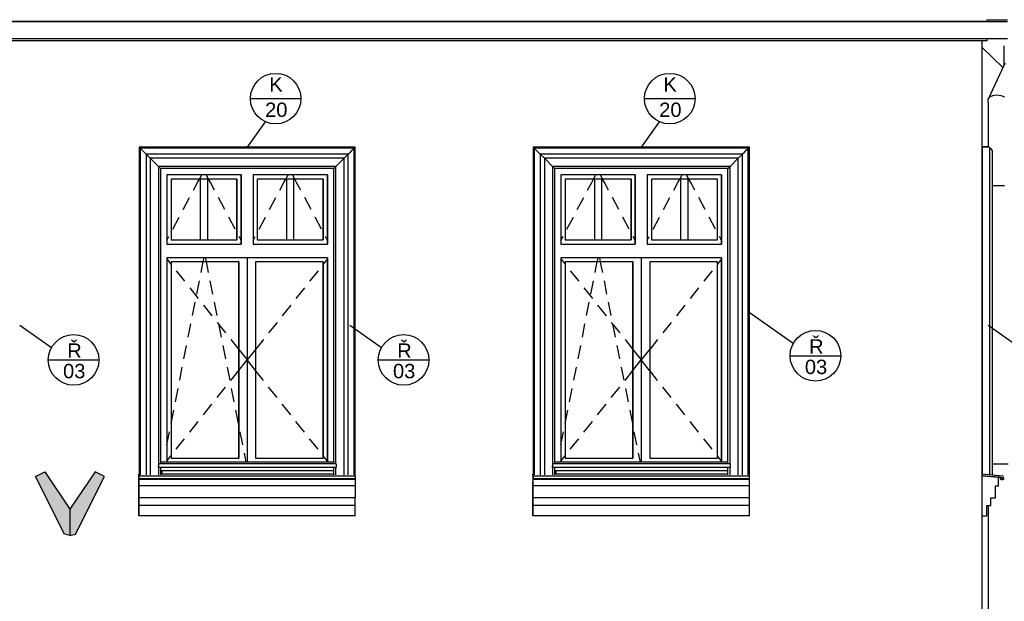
# Model space of a CAD drawing. Header units: millimetres. Extents: x -29001 to 109416, y -1251 to 13451.
# Tile 140 of 163: x -5852 to -31, y 3558 to 6998. Entities that reach past the tile are written whole.
import ezdxf

# ---------------------------------------------------------------- set-up
doc = ezdxf.new("R2010")
doc.units = ezdxf.units.MM
doc.header["$MEASUREMENT"] = 0
for name, color, linetype in [('POHLED JIŽNÍ_1_Bourané_Konstrukce - nosné', 7, 'Continuous'), ('POHLED JIŽNÍ_1_Nové_3D prvky fasada nove', 7, 'Continuous'), ('POHLED JIŽNÍ_1_Nové_3D prvky fasada stavajici', 7, 'Continuous'), ('POHLED JIŽNÍ_1_Nové_Konstrukce - krov', 7, 'Continuous'), ('POHLED JIŽNÍ_1_Nové_Konstrukce - nosné', 7, 'Continuous'), ('POHLED JIŽNÍ_1_Nové_Konstrukce - střechy a skořepiny', 7, 'Continuous'), ('POHLED JIŽNÍ_1_Nové_Konstrukce - římsy', 7, 'Continuous'), ('POHLED JIŽNÍ_1_Nové_Popis', 7, 'Continuous'), ('POHLED JIŽNÍ_1_Nové_Situace - terén', 7, 'Continuous'), ('POHLED JIŽNÍ_1_Popis', 7, 'Continuous')]:
    doc.layers.add(name, color=color, linetype=linetype)
doc.styles.add('GENEROVANÝ_STYL_3', font='txt')

msp = doc.modelspace()

# ---------------------------------------------------------------- hatches: boundary and pattern name
at = {"layer": 'POHLED JIŽNÍ_1_Nové_Situace - terén', "linetype": 'Continuous', "lineweight": 0, "true_color": 0x3f2a2a}
for points in [[(-5555.2, 3947.6), (-5554.9, 4102.4), (-5703.6, 4322.9), (-5758.6, 4296.2), (-5586.9, 3955.3, 0.070334)], [(-5555.2, 3947.6, 0.070334), (-5523, 3955.3), (-5351.3, 4296.2), (-5406.2, 4322.9), (-5554.9, 4102.4)]]:
    msp.add_hatch(color=19, dxfattribs=at).paths.add_polyline_path(points)

# ---------------------------------------------------------------- linework, layer by layer
at = {"layer": 'POHLED JIŽNÍ_1_Bourané_Konstrukce - nosné', "color": 1, "linetype": 'Continuous', "lineweight": 25}
for p, q in [((-5012.3, 4330), (-5012.3, 4309.6)), ((-2682.3, 4330), (-2682.3, 4309.6))]:
    msp.add_line(p, q, dxfattribs=at)
at = {"layer": 'POHLED JIŽNÍ_1_Nové_3D prvky fasada nove', "color": 1, "linetype": 'Continuous', "lineweight": 25}
for p, q in [((-5146.3, 6244.3), (-5146.3, 4309.6)), ((-5146.2, 6244.3), (-5146.3, 6244.3)), ((-5146.2, 6244.3), (-5146.2, 4305.5)), ((-5139.7, 6237.8), (-5146.2, 6244.3)), ((-3867.7, 6244.3), (-5146.2, 6244.3)), ((-5136.3, 6234.4), (-5139.7, 6237.8)), ((-5139.7, 6237.8), (-5139.7, 4305.5)), ((-3874.2, 6237.8), (-5139.7, 6237.8)), ((-5127.6, 6225.7), (-5136.3, 6234.4)), ((-3886.2, 6225.7), (-3877.5, 6234.4)), ((-3877.5, 6234.4), (-3874.2, 6237.8)), ((-3874.2, 6237.8), (-3867.7, 6244.3)), ((-3874.2, 4305.6), (-3874.2, 6237.8)), ((-3867.7, 4305), (-3867.7, 6244.3)), ((-2816.4, 6244.3), (-2816.4, 4309.6)), ((-2816.2, 6244.3), (-2816.4, 6244.3)), ((-2816.2, 6244.3), (-2816.2, 4305.5)), ((-2809.7, 6237.8), (-2816.2, 6244.3)), ((-1537.7, 6244.3), (-2816.2, 6244.3)), ((-2806.4, 6234.4), (-2809.7, 6237.8)), ((-2809.7, 6237.8), (-2809.7, 4305.5)), ((-1544.2, 6237.8), (-2809.7, 6237.8)), ((-2797.6, 6225.7), (-2806.4, 6234.4)), ((-1556.3, 6225.7), (-1547.5, 6234.4)), ((-1547.5, 6234.4), (-1544.2, 6237.8)), ((-1544.2, 6237.8), (-1537.7, 6244.3)), ((-1544.2, 4305.6), (-1544.2, 6237.8)), ((-1537.7, 4305), (-1537.7, 6244.3)), ((-127, 6245.1), (-162.2, 6245.1)), ((-162, 6244.3), (-162.2, 6201.7)), ((-162.2, 6244.3), (-162, 6244.3)), ((-162, 6244.3), (-162, 4309.6)), ((-118.9, 6244.3), (-162, 6244.3)), ((-127, 6245.1), (-127, 6244.3)), ((-118.9, 6244.3), (-118.9, 4305.5)), ((-108.7, 6234.4), (-118.9, 6237.7)), ((-102.4, 6225.7), (-108.7, 6234.4)), ((-5116.8, 6214.9), (-5127.6, 6225.7)), ((-5108.1, 6206.1), (-5116.8, 6214.9)), ((-5104.8, 6202.8), (-5108.1, 6206.1)), ((-5079.8, 6177.8), (-5104.8, 6202.8)), ((-5104.8, 6202.8), (-5104.8, 4305.5)), ((-3909.2, 6202.8), (-5104.8, 6202.8)), ((-5032, 6130), (-5079.8, 6177.8)), ((-5079.8, 6177.8), (-5079.8, 4305.5)), ((-3934.1, 6177.8), (-5079.8, 6177.8)), ((-3982, 6130), (-3934.2, 6177.8)), ((-3934.2, 4306.6), (-3934.2, 6177.8)), ((-3934.1, 6177.8), (-3909.2, 6202.8)), ((-3934.1, 4305.6), (-3934.1, 6177.8)), ((-3909.2, 6202.8), (-3905.8, 6206.1)), ((-3909.2, 4305.6), (-3909.2, 6202.8)), ((-3905.8, 6206.1), (-3897, 6214.9)), ((-3897, 6214.9), (-3886.2, 6225.7)), ((-2786.8, 6214.9), (-2797.6, 6225.7)), ((-2778.1, 6206.1), (-2786.8, 6214.9)), ((-2774.8, 6202.8), (-2778.1, 6206.1)), ((-2749.8, 6177.8), (-2774.8, 6202.8)), ((-2774.8, 6202.8), (-2774.8, 4305.5)), ((-1579.2, 6202.8), (-2774.8, 6202.8)), ((-2702, 6130), (-2749.8, 6177.8)), ((-2749.8, 6177.8), (-2749.8, 4305.5)), ((-1604.1, 6177.8), (-2749.8, 6177.8)), ((-1652, 6130), (-1604.2, 6177.8)), ((-1604.2, 4306.6), (-1604.2, 6177.8)), ((-1604.1, 6177.8), (-1579.2, 6202.8)), ((-1604.1, 4305.6), (-1604.1, 6177.8)), ((-1579.2, 6202.8), (-1575.8, 6206.1)), ((-1579.2, 4305.6), (-1579.2, 6202.8)), ((-1575.8, 6206.1), (-1567.1, 6214.9)), ((-1567.1, 6214.9), (-1556.3, 6225.7)), ((-102.4, 6225.7), (-102.4, 4304)), ((-5032, 6130), (-5032, 4306.6)), ((-5019.2, 6117.3), (-5032, 6130)), ((-5032, 6130), (-5032, 4305.7)), ((-3982, 6130), (-5032, 6130)), ((-5019.2, 6117.3), (-5019.2, 4370)), ((-3994.7, 6117.3), (-5019.2, 6117.3)), ((-3994.7, 6117.3), (-3982, 6130)), ((-3994.7, 4370), (-3994.7, 6117.3)), ((-3982, 4370), (-3982, 6130)), ((-2702, 6130), (-2702, 4306.6)), ((-2689.3, 6117.3), (-2702, 6130)), ((-2702, 6130), (-2702, 4305.7)), ((-1652, 6130), (-2702, 6130)), ((-2689.3, 6117.3), (-2689.3, 4370)), ((-1664.7, 6117.3), (-2689.3, 6117.3)), ((-1664.7, 6117.3), (-1652, 6130)), ((-1664.7, 4370), (-1664.7, 6117.3)), ((-1652, 4370), (-1652, 6130)), ((-5146.3, 4309.6), (-5147.3, 4309.6)), ((-5147.1, 4298.1), (-5147.3, 4309.6)), ((-5147.3, 4309.6), (-5147.3, 4300.1)), ((-5019.2, 4350), (-5019.2, 4305.7)), ((-3994.8, 4309.6), (-5019.2, 4309.6)), ((-3994.7, 4305.8), (-3994.7, 4350)), ((-3982, 4305.8), (-3982, 4350)), ((-2816.4, 4309.6), (-2817.3, 4309.6)), ((-2817.1, 4298.1), (-2817.3, 4309.6)), ((-2817.3, 4309.6), (-2817.3, 4300.1)), ((-2689.3, 4350), (-2689.3, 4305.7)), ((-1664.8, 4309.6), (-2689.3, 4309.6)), ((-1664.7, 4305.8), (-1664.7, 4350)), ((-1652, 4305.8), (-1652, 4350)), ((-39.6, 4298.1), (-162.2, 4309.6)), ((-5147.1, 4291.8), (-5147.3, 4300.1)), ((-5147.3, 4300.1), (-5147.3, 4125.2)), ((-5147.3, 4300.1), (-5147.1, 4291.3)), ((-5147.2, 4241.2), (-5147.1, 4291.8)), ((-3867.5, 4298.1), (-5147.1, 4298.1)), ((-5147, 4281.3), (-5147.1, 4298.1)), ((-5147.1, 4291.3), (-5147.1, 4291.1)), ((-5147.1, 4291.1), (-5147.1, 4290.4)), ((-5147.1, 4290.4), (-5147.1, 4277.6)), ((-5147.1, 4277.6), (-5147, 4281.3)), ((-3867.5, 4277.6), (-5147.1, 4277.6)), ((-3867.5, 4281.3), (-5147, 4281.3)), ((-3867.5, 4298.1), (-3867.7, 4305.6)), ((-3867.6, 4241.2), (-3867.6, 4277.6)), ((-3867.5, 4281.3), (-3867.5, 4298.1)), ((-3867.5, 4277.6), (-3867.5, 4281.3)), ((-2817.1, 4291.8), (-2817.3, 4300.1)), ((-2817.3, 4300.1), (-2817.3, 4125.2)), ((-2817.3, 4300.1), (-2817.1, 4291.3)), ((-2817.2, 4241.2), (-2817.1, 4291.8)), ((-1537.5, 4298.1), (-2817.1, 4298.1)), ((-2817.1, 4281.3), (-2817.1, 4298.1)), ((-2817.1, 4291.3), (-2817.1, 4291.1)), ((-2817.1, 4291.1), (-2817.1, 4290.4)), ((-2817.1, 4290.4), (-2817.1, 4277.6)), ((-1537.5, 4281.3), (-2817.1, 4281.3)), ((-2817.1, 4277.6), (-2817.1, 4281.3)), ((-1537.5, 4277.6), (-2817.1, 4277.6)), ((-1537.5, 4298.1), (-1537.7, 4305.6)), ((-1537.6, 4241.2), (-1537.6, 4277.6)), ((-1537.5, 4281.3), (-1537.5, 4298.1)), ((-1537.5, 4277.6), (-1537.5, 4281.3)), ((-65, 4291.8), (-162.2, 4300.1)), ((-162.2, 4300.1), (-53.6, 4291.3)), ((-118.9, 4296.6), (-118.9, 4296.4)), ((-47.6, 4298.9), (-102.4, 4304)), ((-102.4, 4295.3), (-102.4, 4295)), ((-89.8, 4294), (-57.1, 4291.3)), ((-65.1, 4291.9), (-57.1, 4291.2)), ((-65.1, 4291.9), (-64.5, 4291.9)), ((-64.9, 4241.2), (-65, 4291.8)), ((-57.1, 4291.3), (-57.1, 4291.1)), ((-57.1, 4291.3), (-53.6, 4291.3)), ((-57.1, 4291.2), (-51.2, 4278.4)), ((-57.1, 4291.1), (-49.1, 4290.4)), ((-57.1, 4291.1), (-53.6, 4291.1)), ((-53.6, 4291.3), (-53.6, 4291.1)), ((-53.6, 4291.1), (-45.6, 4290.4)), ((-53.4, 4290.8), (-47.8, 4278.4)), ((-51.2, 4278.4), (-47.8, 4278.4)), ((-49.1, 4290.4), (-43.2, 4277.6)), ((-49.1, 4290.4), (-45.6, 4290.4)), ((-47.8, 4278.4), (-44.3, 4280)), ((-45.6, 4290.4), (-39.7, 4277.6)), ((-43.2, 4277.6), (-39.7, 4277.6)), ((-39.7, 4277.6), (-31.7, 4281.3)), ((-31.7, 4281.3), (-39.6, 4298.1)), ((-5147.2, 4170.1), (-5147.2, 4241.2)), ((-3867.6, 4241.2), (-5147.2, 4241.2)), ((-3867.6, 4241.2), (-5147.1, 4241.2)), ((-3867.6, 4170.1), (-3867.6, 4241.2)), ((-2817.2, 4170.1), (-2817.2, 4241.2)), ((-1537.6, 4241.2), (-2817.2, 4241.2)), ((-1537.6, 4241.2), (-2817.1, 4241.2)), ((-1537.6, 4170.1), (-1537.6, 4241.2)), ((-81.9, 4170.1), (-82.1, 4241.2)), ((-82.1, 4241.2), (-64.9, 4241.2)), ((-5147.3, 4125.2), (-5147.2, 4170.1)), ((-3867.6, 4170.1), (-5147.2, 4170.1)), ((-3867.7, 4125.2), (-3867.7, 4170.1)), ((-2817.3, 4125.2), (-2817.2, 4170.1)), ((-1537.6, 4170.1), (-2817.2, 4170.1)), ((-1537.7, 4125.2), (-1537.7, 4170.1)), ((-111.1, 4125.2), (-111.1, 4170.1)), ((-111.1, 4170.1), (-81.9, 4170.1)), ((-85.4, 4170.1), (-81.9, 4170.1)), ((-5147.3, 4125.2), (-5147.3, 4063)), ((-5147.3, 4063), (-5147.3, 4125.2)), ((-3867.7, 4125.2), (-5147.3, 4125.2)), ((-3867.7, 4125.2), (-5147.2, 4125.2)), ((-3867.7, 4063), (-3867.7, 4125.2)), ((-2817.3, 4125.2), (-2817.3, 4063)), ((-2817.3, 4063), (-2817.3, 4125.2)), ((-1537.7, 4125.2), (-2817.3, 4125.2)), ((-1537.7, 4125.2), (-2817.2, 4125.2)), ((-1537.7, 4063), (-1537.7, 4125.2)), ((-133.1, 4063), (-133.1, 4125.2)), ((-133.1, 4125.2), (-111.1, 4125.2)), ((-3867.7, 4063), (-5147.3, 4063)), ((-1537.7, 4063), (-2817.3, 4063)), ((-162.2, 4063), (-133.1, 4063))]:
    msp.add_line(p, q, dxfattribs=at)
at = {"layer": 'POHLED JIŽNÍ_1_Nové_3D prvky fasada stavajici', "color": 1, "linetype": 'Continuous', "lineweight": 25}
for p, q in [((-33, 6843.4), (-33, 6726.8)), ((-32.7, 6727.4), (-126.1, 6526.8)), ((-32.7, 6727.4), (-23, 6741.3)), ((-126.4, 6510.5), (-126.1, 6526.8)), ((-126.1, 6526.8), (-116.5, 6540.6)), ((-116.5, 6540.6), (-99.1, 6549.9)), ((-99.1, 6549.9), (-76.4, 6553.1)), ((-76.4, 6553.1), (-52, 6549.9)), ((-52, 6549.9), (-29.6, 6540.6)), ((-126.4, 6510.5), (-126.4, 6244.3)), ((-102.4, 6017), (-99.1, 6017)), ((-99.1, 6017), (-76.4, 6017)), ((-76.4, 6017), (-52, 6017)), ((-52, 6017), (-29.6, 6017)), ((-126.4, 4125.2), (-126.4, 3478.8))]:
    msp.add_line(p, q, dxfattribs=at)
at = {"layer": 'POHLED JIŽNÍ_1_Nové_Konstrukce - krov', "color": 1, "linetype": 'Continuous', "lineweight": 25}
for p, q in [((-20791.4, 6986.6), (-11, 6986.6)), ((-20791.9, 6886.6), (-11.6, 6886.6))]:
    msp.add_line(p, q, dxfattribs=at)
at = {"layer": 'POHLED JIŽNÍ_1_Nové_Konstrukce - nosné', "color": 1, "linetype": 'Continuous', "lineweight": 25}
for p, q in [((-162.2, 6830), (-162.2, 6871.9)), ((-162.2, 3480), (-162.2, 6830)), ((-4982.3, 6080), (-4982.3, 5670)), ((-4542.3, 6080), (-4982.3, 6080)), ((-4957.3, 6055), (-4957.3, 5695)), ((-4567.3, 6055), (-4957.3, 6055)), ((-4799.9, 6034.4), (-4788.9, 6055)), ((-4788.9, 6055), (-4775.6, 6080)), ((-4782.3, 5695), (-4782.3, 6055)), ((-4735.7, 6055), (-4749, 6080)), ((-4742.3, 6055), (-4742.3, 5695)), ((-4724.7, 6034.4), (-4735.7, 6055)), ((-4567.3, 5695), (-4567.3, 6055)), ((-4567.3, 6055), (-4567.3, 5695)), ((-4542.3, 6080), (-4542.3, 5670)), ((-4542.3, 5670), (-4542.3, 6080)), ((-4472.3, 6080), (-4472.3, 5670)), ((-4032.3, 6080), (-4472.3, 6080)), ((-4447.3, 6055), (-4447.3, 5695)), ((-4057.3, 6055), (-4447.3, 6055)), ((-4289.9, 6034.4), (-4278.9, 6055)), ((-4278.9, 6055), (-4265.6, 6080)), ((-4272.3, 5695), (-4272.3, 6055)), ((-4225.7, 6055), (-4239, 6080)), ((-4232.3, 6055), (-4232.3, 5695)), ((-4214.7, 6034.4), (-4225.7, 6055)), ((-4057.4, 6055), (-4057.4, 5695)), ((-4057.3, 5695), (-4057.3, 6055)), ((-4032.3, 6080), (-4032.3, 5670)), ((-4032.3, 5670), (-4032.3, 6080)), ((-2652.3, 6080), (-2652.3, 5670)), ((-2212.3, 6080), (-2652.3, 6080)), ((-2627.3, 6055), (-2627.3, 5695)), ((-2237.3, 6055), (-2627.3, 6055)), ((-2469.9, 6034.4), (-2458.9, 6055)), ((-2458.9, 6055), (-2445.6, 6080)), ((-2452.3, 5695), (-2452.3, 6055)), ((-2405.7, 6055), (-2419, 6080)), ((-2412.3, 6055), (-2412.3, 5695)), ((-2394.7, 6034.4), (-2405.7, 6055)), ((-2237.4, 6055), (-2237.4, 5695)), ((-2237.3, 5695), (-2237.3, 6055)), ((-2212.3, 6080), (-2212.3, 5670)), ((-2212.3, 5670), (-2212.3, 6080)), ((-2142.3, 6080), (-2142.3, 5670)), ((-1702.3, 6080), (-2142.3, 6080)), ((-2117.3, 6055), (-2117.3, 5695)), ((-1727.3, 6055), (-2117.3, 6055)), ((-1959.9, 6034.4), (-1949, 6055)), ((-1949, 6055), (-1935.6, 6080)), ((-1942.4, 5695), (-1942.4, 6055)), ((-1895.7, 6055), (-1909, 6080)), ((-1902.4, 6055), (-1902.4, 5695)), ((-1884.7, 6034.4), (-1895.7, 6055)), ((-1727.4, 6055), (-1727.4, 5695)), ((-1727.3, 5695), (-1727.3, 6055)), ((-1702.3, 6080), (-1702.3, 5670)), ((-1702.3, 5670), (-1702.3, 6080)), ((-4824, 5989.2), (-4799.9, 6034.4)), ((-4700.6, 5989.2), (-4724.7, 6034.4)), ((-4314, 5989.2), (-4289.9, 6034.4)), ((-4190.6, 5989.2), (-4214.7, 6034.4)), ((-2494, 5989.2), (-2469.9, 6034.4)), ((-2370.7, 5989.2), (-2394.7, 6034.4)), ((-1984, 5989.2), (-1959.9, 6034.4)), ((-1860.7, 5989.2), (-1884.7, 6034.4)), ((-4885.1, 5874.5), (-4847.5, 5945.1)), ((-4639.5, 5874.5), (-4677.1, 5945.1)), ((-4375.1, 5874.5), (-4337.5, 5945.1)), ((-4129.5, 5874.5), (-4167.1, 5945.1)), ((-2555.1, 5874.5), (-2517.5, 5945.1)), ((-2309.5, 5874.5), (-2347.1, 5945.1)), ((-2045.1, 5874.5), (-2007.5, 5945.1)), ((-1799.5, 5874.5), (-1837.2, 5945.1)), ((-4946.2, 5759.7), (-4908.6, 5830.3)), ((-4578.4, 5759.7), (-4616, 5830.3)), ((-4436.2, 5759.7), (-4398.6, 5830.3)), ((-4068.4, 5759.7), (-4106, 5830.3)), ((-2616.2, 5759.7), (-2578.6, 5830.3)), ((-2248.4, 5759.7), (-2286, 5830.3)), ((-2106.2, 5759.7), (-2068.6, 5830.3)), ((-1738.4, 5759.7), (-1776, 5830.3)), ((-4982.3, 5692.1), (-4969.7, 5715.6)), ((-4542.3, 5691.9), (-4554.9, 5715.6)), ((-4472.3, 5692.1), (-4459.7, 5715.6)), ((-4032.3, 5691.9), (-4044.9, 5715.6)), ((-2652.3, 5692.1), (-2639.7, 5715.6)), ((-2212.3, 5691.9), (-2224.9, 5715.6)), ((-2142.3, 5692.1), (-2129.7, 5715.6)), ((-1702.3, 5691.9), (-1714.9, 5715.6)), ((-4982.3, 5670), (-4542.3, 5670)), ((-4957.3, 5695), (-4567.3, 5695)), ((-4472.3, 5670), (-4032.3, 5670)), ((-4447.3, 5695), (-4057.3, 5695)), ((-2652.3, 5670), (-2212.3, 5670)), ((-2627.3, 5695), (-2237.3, 5695)), ((-2142.3, 5670), (-1702.3, 5670)), ((-2117.3, 5695), (-1727.3, 5695)), ((-4982.3, 5590), (-4982.3, 4380)), ((-4032.3, 5590), (-4982.3, 5590)), ((-4767.2, 5565), (-4762.3, 5590)), ((-4747.4, 5565), (-4752.4, 5590)), ((-4507.3, 5590), (-4507.3, 4380)), ((-4032.3, 4380), (-4032.3, 5590)), ((-4032.3, 5590), (-4032.3, 4380)), ((-2652.3, 5590), (-2652.3, 4380)), ((-1702.3, 5590), (-2652.3, 5590)), ((-2437.2, 5565), (-2432.3, 5590)), ((-2417.4, 5565), (-2422.4, 5590)), ((-2177.3, 5590), (-2177.3, 4380)), ((-1702.3, 4380), (-1702.3, 5590)), ((-1702.3, 5590), (-1702.3, 4380)), ((-4982.3, 5583.4), (-4957.6, 5552.3)), ((-4957.3, 5565), (-4957.3, 4405)), ((-4557.3, 5565), (-4957.3, 5565)), ((-4779.6, 5502.6), (-4772.9, 5536.5)), ((-4772.9, 5536.5), (-4767.2, 5565)), ((-4741.7, 5536.5), (-4747.4, 5565)), ((-4735, 5502.6), (-4741.7, 5536.5)), ((-4557.3, 4405), (-4557.3, 5565)), ((-4557.3, 5565), (-4557.3, 4405)), ((-4457.3, 5565), (-4457.3, 4405)), ((-4057.3, 5565), (-4457.3, 5565)), ((-4057.4, 5565), (-4057.4, 4405)), ((-4057.3, 4405), (-4057.3, 5565)), ((-4032.3, 5583.5), (-4057, 5552.3)), ((-2652.3, 5583.4), (-2627.6, 5552.3)), ((-2627.3, 5565), (-2627.3, 4405)), ((-2227.3, 5565), (-2627.3, 5565)), ((-2449.6, 5502.6), (-2442.9, 5536.5)), ((-2442.9, 5536.5), (-2437.2, 5565)), ((-2411.7, 5536.5), (-2417.4, 5565)), ((-2405, 5502.6), (-2411.7, 5536.5)), ((-2227.4, 5565), (-2227.4, 4405)), ((-2227.3, 4405), (-2227.3, 5565)), ((-2127.3, 5565), (-2127.3, 4405)), ((-1727.3, 5565), (-2127.3, 5565)), ((-1727.4, 5565), (-1727.4, 4405)), ((-1727.3, 4405), (-1727.3, 5565)), ((-1702.3, 5583.5), (-1727.1, 5552.3)), ((-4926.5, 5513.2), (-4876.8, 5450.5)), ((-4088.1, 5513.2), (-4137.9, 5450.5)), ((-2596.5, 5513.2), (-2546.8, 5450.5)), ((-1758.1, 5513.2), (-1807.9, 5450.5)), ((-4804.9, 5375.1), (-4789.3, 5453.6)), ((-4709.7, 5375.1), (-4725.3, 5453.6)), ((-2474.9, 5375.1), (-2459.3, 5453.6)), ((-2379.7, 5375.1), (-2395.3, 5453.6)), ((-4845.7, 5411.3), (-4795.9, 5348.7)), ((-4168.9, 5411.3), (-4218.7, 5348.7)), ((-2515.7, 5411.3), (-2466, 5348.7)), ((-1839, 5411.3), (-1888.7, 5348.7)), ((-4830.2, 5247.6), (-4814.6, 5326.1)), ((-4764.9, 5309.5), (-4715.1, 5246.9)), ((-4684.4, 5247.6), (-4700, 5326.1)), ((-4249.8, 5309.5), (-4299.5, 5246.9)), ((-2500.2, 5247.6), (-2484.6, 5326.1)), ((-2434.9, 5309.5), (-2385.1, 5246.9)), ((-2354.4, 5247.6), (-2370, 5326.1)), ((-1919.8, 5309.5), (-1969.5, 5246.9)), ((-4855.5, 5120.1), (-4839.9, 5198.6)), ((-4684, 5207.7), (-4634.3, 5145)), ((-4659.1, 5120.1), (-4674.7, 5198.6)), ((-4330.6, 5207.7), (-4380.3, 5145)), ((-2525.5, 5120.1), (-2509.9, 5198.6)), ((-2354.1, 5207.7), (-2304.3, 5145)), ((-2329.1, 5120.1), (-2344.7, 5198.6)), ((-2000.6, 5207.7), (-2050.3, 5145)), ((-4880.8, 4992.6), (-4865.2, 5071)), ((-4633.8, 4992.6), (-4649.4, 5071)), ((-4603.2, 5105.9), (-4557.3, 5048)), ((-4411.4, 5105.9), (-4457.3, 5048)), ((-2550.8, 4992.6), (-2535.2, 5071)), ((-2303.8, 4992.6), (-2319.4, 5071)), ((-2273.2, 5105.9), (-2227.3, 5048)), ((-2081.4, 5105.9), (-2127.3, 5048)), ((-4557.3, 5048), (-4557, 5047.7)), ((-4557, 5047.7), (-4507.3, 4985)), ((-4457.6, 5047.7), (-4507.3, 4985)), ((-4457.3, 5048), (-4457.6, 5047.7)), ((-2227.3, 5048), (-2227.1, 5047.7)), ((-2227.1, 5047.7), (-2177.3, 4985)), ((-2127.6, 5047.7), (-2177.3, 4985)), ((-2127.3, 5048), (-2127.6, 5047.7)), ((-4557, 4922.3), (-4507.3, 4985)), ((-4457.6, 4922.3), (-4507.3, 4985)), ((-2227.1, 4922.3), (-2177.3, 4985)), ((-2127.6, 4922.3), (-2177.3, 4985)), ((-4906.1, 4865.1), (-4890.5, 4943.5)), ((-4608.5, 4865.1), (-4624.1, 4943.5)), ((-4603.2, 4864.1), (-4557.3, 4922)), ((-4557.3, 4922), (-4557, 4922.3)), ((-4457.3, 4922), (-4457.6, 4922.3)), ((-4411.4, 4864.1), (-4457.3, 4922)), ((-2576.1, 4865.1), (-2560.5, 4943.5)), ((-2278.5, 4865.1), (-2294.1, 4943.5)), ((-2273.2, 4864.1), (-2227.3, 4922)), ((-2227.3, 4922), (-2227.1, 4922.3)), ((-2127.3, 4922), (-2127.6, 4922.3)), ((-2081.4, 4864.1), (-2127.3, 4922)), ((-4931.4, 4737.5), (-4915.8, 4816)), ((-4684, 4762.3), (-4634.3, 4825)), ((-4583.2, 4737.5), (-4598.8, 4816)), ((-4330.6, 4762.3), (-4380.3, 4825)), ((-2601.4, 4737.5), (-2585.8, 4816)), ((-2354.1, 4762.3), (-2304.3, 4825)), ((-2253.2, 4737.5), (-2268.8, 4816)), ((-2000.6, 4762.3), (-2050.3, 4825)), ((-4764.9, 4660.5), (-4715.1, 4723.1)), ((-4249.8, 4660.5), (-4299.5, 4723.1)), ((-2434.9, 4660.5), (-2385.1, 4723.1)), ((-1919.8, 4660.5), (-1969.5, 4723.1)), ((-4956.7, 4610), (-4941.1, 4688.5)), ((-4557.9, 4610), (-4573.5, 4688.5)), ((-2626.7, 4610), (-2611.1, 4688.5)), ((-2227.9, 4610), (-2243.5, 4688.5)), ((-4845.7, 4558.7), (-4795.9, 4621.3)), ((-4168.9, 4558.7), (-4218.7, 4621.3)), ((-2515.7, 4558.7), (-2466, 4621.3)), ((-1839, 4558.7), (-1888.7, 4621.3)), ((-4982, 4482.5), (-4966.4, 4561)), ((-4532.6, 4482.5), (-4548.2, 4561)), ((-2652, 4482.5), (-2636.4, 4561)), ((-2202.6, 4482.5), (-2218.2, 4561)), ((-4926.5, 4456.8), (-4876.8, 4519.5)), ((-4088.1, 4456.8), (-4137.9, 4519.5)), ((-2596.5, 4456.8), (-2546.8, 4519.5)), ((-1758.1, 4456.8), (-1807.9, 4519.5)), ((-4512.3, 4380), (-4522.9, 4433.5)), ((-2182.3, 4380), (-2192.9, 4433.5)), ((-5031.8, 4370), (-5031.5, 4370)), ((-5031.5, 4370), (-5031.5, 4350)), ((-3981.5, 4370), (-5031.5, 4370)), ((-3995.2, 4380), (-5019.2, 4380)), ((-4982.3, 4386.6), (-4957.6, 4417.7)), ((-4957.3, 4405), (-4557.3, 4405)), ((-4457.3, 4405), (-4057.3, 4405)), ((-4032.3, 4386.5), (-4057, 4417.7)), ((-3981.5, 4370), (-3981.5, 4350)), ((-2701.8, 4370), (-2701.5, 4370)), ((-2701.5, 4370), (-2701.5, 4350)), ((-1651.5, 4370), (-2701.5, 4370)), ((-1665.2, 4380), (-2689.3, 4380)), ((-2652.3, 4386.6), (-2627.6, 4417.7)), ((-2627.3, 4405), (-2227.3, 4405)), ((-2127.3, 4405), (-1727.3, 4405)), ((-1702.3, 4386.5), (-1727.1, 4417.7)), ((-1651.5, 4370), (-1651.5, 4350)), ((-102.4, 4370), (-7, 4370)), ((-5031.5, 4350), (-5031.5, 4360)), ((-3981.5, 4350), (-5031.5, 4350)), ((-3995.2, 4330), (-5019.2, 4330)), ((-2701.5, 4350), (-2701.5, 4360)), ((-1651.5, 4350), (-2701.5, 4350)), ((-1665.2, 4330), (-2689.3, 4330))]:
    msp.add_line(p, q, dxfattribs=at)
at = {"layer": 'POHLED JIŽNÍ_1_Nové_Konstrukce - střechy a skořepiny', "color": 1, "linetype": 'Continuous', "lineweight": 25}
for p, q in [((-132.3, 6997.1), (-12.3, 6996.8)), ((-38.6, 6714.7), (-162.2, 6833.7))]:
    msp.add_line(p, q, dxfattribs=at)
at = {"layer": 'POHLED JIŽNÍ_1_Nové_Konstrukce - římsy', "color": 1, "linetype": 'Continuous', "lineweight": 25}
for p, q in [((-132.3, 6986.6), (-20645.2, 6986.6)), ((-132.3, 6986.6), (-132.3, 6997.6)), ((-132.4, 6871.9), (-15568.3, 6871.9)), ((-132.4, 6871.9), (-132.4, 6886.6))]:
    msp.add_line(p, q, dxfattribs=at)
at = {"layer": 'POHLED JIŽNÍ_1_Nové_Popis', "color": 1, "linetype": 'Continuous', "lineweight": 25}
for p, q in [((-4488.3, 6530.6), (-4188.9, 6530.6)), ((-2158.3, 6530.6), (-1858.9, 6530.6)), ((-4401.1, 6393.4), (-4507.1, 6244.3)), ((-2071.1, 6393.4), (-2177.1, 6244.3)), ((-1278.4, 5082.3), (-1538.7, 5265.7)), ((-5664.3, 5057.5), (-5851.5, 5189.4)), ((-3713.6, 5057.5), (-3900.8, 5189.4)), ((60.2, 5057.5), (-127, 5189.4)), ((-1297, 5010.1), (-997.5, 5010.1)), ((-5682.8, 4985.3), (-5383.4, 4985.3)), ((-3732.2, 4985.3), (-3432.7, 4985.3))]:
    msp.add_line(p, q, dxfattribs=at)
for centre in [(-4338.6, 6530.6), (-2008.6, 6530.6), (-5533.1, 4985.3), (-3582.4, 4985.3), (-1147.2, 5010.1)]:
    msp.add_circle(centre, 149.7, dxfattribs=at)
at = {"layer": 'POHLED JIŽNÍ_1_Nové_Situace - terén', "color": 1, "linetype": 'Continuous', "lineweight": 25, "flags": 128}
for points in [[(-5555.2, 3947.6, -0.070334), (-5586.9, 3955.3), (-5758.6, 4296.2), (-5703.6, 4322.9), (-5554.9, 4102.4)], [(-5555.2, 3947.6, 0.070334), (-5523, 3955.3), (-5351.3, 4296.2), (-5406.2, 4322.9), (-5554.9, 4102.4)]]:
    msp.add_lwpolyline(points, format="xyb", close=True, dxfattribs=at)

# ---------------------------------------------------------------- texts
at = {"layer": 'POHLED JIŽNÍ_1_Popis', "color": 1, "linetype": 'Continuous', "lineweight": 25, "char_height": 85, "attachment_point": 7, "style": 'GENEROVANÝ_STYL_3'}
for s, insert in [('\\A1;{\\pql;\\fArial|b0|i0|c238|p38;K}', (-4376.2, 6572.3)), ('\\A1;{\\pql;\\fArial|b0|i0|c238|p38;K}', (-2046.2, 6572.3)), ('\\A1;{\\pql;\\fArial|b0|i0|c238|p38;20}', (-4401.1, 6421.2)), ('\\A1;{\\pql;\\fArial|b0|i0|c238|p38;20}', (-2071.1, 6421.2)), ('\\A1;{\\pql;\\fArial|b0|i0|c238|p38;Ř}', (-1184.9, 5022.6)), ('\\A1;{\\pql;\\fArial|b0|i0|c238|p38;Ř}', (-5570.8, 4997.9)), ('\\A1;{\\pql;\\fArial|b0|i0|c238|p38;Ř}', (-3620.1, 4997.9)), ('\\A1;{\\pql;\\fArial|b0|i0|c238|p38;0\\fArial|b0|i0|c238|p38;3}', (-5595.6, 4875.9)), ('\\A1;{\\pql;\\fArial|b0|i0|c238|p38;0\\fArial|b0|i0|c238|p38;3}', (-3644.9, 4875.9)), ('\\A1;{\\pql;\\fArial|b0|i0|c238|p38;0\\fArial|b0|i0|c238|p38;3}', (-1209.7, 4900.6))]:
    msp.add_mtext(s, dxfattribs=dict(at, insert=insert))

doc.saveas('drawing.dxf')
